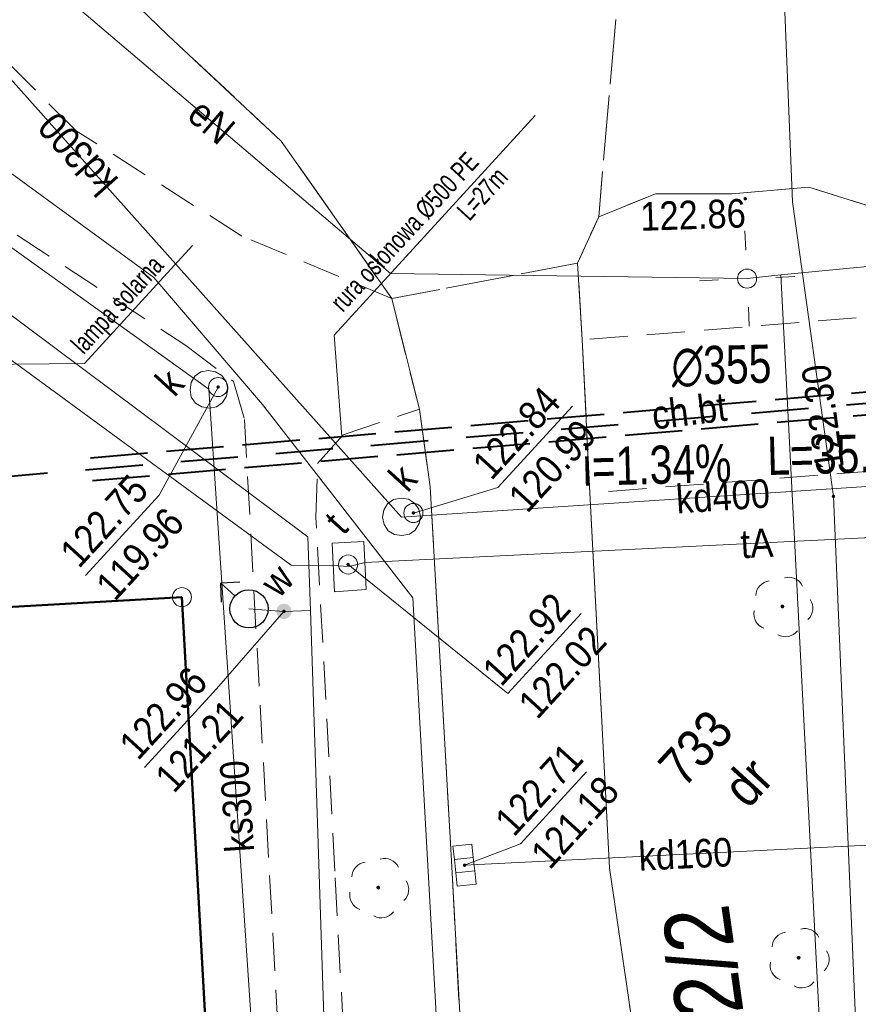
# Model space of a CAD drawing. Header units: metres. Extents: x 0 to 6446955, y 0 to 5658558.
# Tile 17 of 188: x 6441856 to 6441877, y 5653963 to 5653989. Entities that reach past the tile are written whole.
import ezdxf
from ezdxf.enums import TextEntityAlignment as Align

# ---------------------------------------------------------------- set-up
doc = ezdxf.new("R2010")
doc.units = ezdxf.units.M
doc.header["$MEASUREMENT"] = 0
for name, pattern in [('1.0_0.5', [1.5, 1, -0.5]), ('1.5_0.5', [2, 1.5, -0.5]), ('1.5_1.0', [2.5, 1.5, -1]), ('219-500', [0]), ('PRZER3-1', [4, 3, -1])]:
    doc.linetypes.add(name, pattern=pattern)
doc.layers.get('0').update_dxf_attribs({"color": 2, "linetype": 'CONTINUOUS', "lineweight": 5})
for name, color, linetype, lineweight in [('!kanalizacja tłoczna', 240, '1.5_1.0', 40), ('!opisy', 24, 'CONTINUOUS', 18), ('!rura osłonowa', 92, '1.5_0.5', 40), ('z - MPZT', 121, 'PRZER3-1', 18)]:
    doc.layers.add(name, color=color, linetype=linetype, lineweight=lineweight)
for name, color, linetype in [('202-punkt graniczny', 7, 'CONTINUOUS'), ('209-oznaczenie konturu klasyfikacyjnego', 7, 'CONTINUOUS'), ('211-numer działki ewidencyjnej', 7, 'CONTINUOUS'), ('217-kontur klasyfikacyjny', 7, 'CONTINUOUS'), ('218-kontur użytku gruntowego', 7, 'CONTINUOUS'), ('219-działka ewidencyjna', 7, 'CONTINUOUS'), ('chodnik', 7, 'CONTINUOUS'), ('chodnik-Atr17', 7, 'CONTINUOUS'), ('drzewo liściaste', 7, 'CONTINUOUS'), ('hydrant', 7, 'CONTINUOUS'), ('jezdnia', 7, 'CONTINUOUS'), ('komora podziemna', 7, 'CONTINUOUS'), ('kratka ściekowa', 7, 'CONTINUOUS'), ('krawężnik', 7, 'CONTINUOUS'), ('latarnia', 7, 'CONTINUOUS'), ('Liczby', 24, 'CONTINUOUS'), ('pikieta sztuczna', 7, 'CONTINUOUS'), ('pikieta sztuczna-Atr2', 7, 'CONTINUOUS'), ('przewód elektroenergetyczny podziemny', 7, 'CONTINUOUS'), ('przewód elektroenergetyczny podziemny-Atr1', 7, 'CONTINUOUS'), ('przewód gazowy', 7, 'CONTINUOUS'), ('przewód kanalizacyjny', 7, 'CONTINUOUS'), ('przewód kanalizacyjny-Atr1', 7, 'CONTINUOUS'), ('przewód telekomunikacyjny podziemny', 7, 'CONTINUOUS'), ('przewód telekomunikacyjny podziemny-Atr1', 7, 'CONTINUOUS'), ('przewód wodociągowy', 7, 'CONTINUOUS'), ('rzedna', 7, 'CONTINUOUS'), ('rzedna-Atr2', 7, 'CONTINUOUS'), ('rzedna-Atr3', 7, 'CONTINUOUS'), ('Wymiary', 7, 'CONTINUOUS'), ('właz do komory lub kanału - okrągły', 7, 'CONTINUOUS'), ('właz do komory lub kanału - okrągły-Atr17', 7, 'CONTINUOUS'), ('zasuwa lub zawór', 7, 'CONTINUOUS'), ('zasuwa lub zawór-Atr17', 7, 'CONTINUOUS')]:
    doc.layers.add(name, color=color, linetype=linetype)
doc.styles.add('MapaZas', font='geodezja.shx', dxfattribs={"width": 0.9})
doc.styles.get("Standard").update_dxf_attribs({"font": 'Working1250', "width": 0.75})
doc.linetypes.add('OLZ', pattern='A,3,-1,[36,msgB.shx,S=0.008,R=0,X=-0.5,Y=0],3', length=7)

# ---------------------------------------------------------------- blocks, each defined once
blk = doc.blocks.new('202')
at = {"color": 0, "linetype": 'Continuous', "lineweight": 0}
blk.add_circle((0, 0), 0.25, dxfattribs=at)
blk = doc.blocks.new('SM01')
at = {"color": 0, "linetype": 'Continuous', "lineweight": 13}
for p, q in [((-0.53, 0.531), (-0.883, 0.884)), ((0.531, 0.531), (0.884, 0.884)), ((-0.53, -0.53), (-0.883, -0.883)), ((0.531, -0.53), (0.884, -0.883))]:
    blk.add_line(p, q, dxfattribs=at)
blk.add_circle((0, 0), 0.25, dxfattribs=at)
blk = doc.blocks.new('PW01')
at = {"linetype": 'Continuous', "lineweight": 13}
h = blk.add_hatch(color=0, dxfattribs=at)
edge = h.paths.add_edge_path()
edge.add_arc((0, 0), 0.045, 0, 360)
blk = doc.blocks.new('OP021')
at = {"linetype": 'Continuous', "lineweight": 13}
h = blk.add_hatch(color=0, dxfattribs=at)
edge = h.paths.add_edge_path()
edge.add_arc((0, 0), 0.05, 0, 360)
at = {"color": 0, "linetype": 'Continuous', "lineweight": 13}
for centre, start, end in [((0, 0.4), 49.272, 130.728), ((-0.38, 0.124), 121.308, 202.548), ((0.38, 0.124), 337.452, 58.692), ((-0.235, -0.324), 193.221, 274.871), ((0.235, -0.324), 265.129, 346.779)]:
    blk.add_arc(centre, 0.4, start, end, dxfattribs=at)
blk = doc.blocks.new('US05')
at = {"color": 0, "linetype": 'Continuous', "lineweight": 13}
for p, q in [((-0.525, -0.25), (-0.525, 0.25)), ((-0.525, 0.25), (-0.175, 0.25)), ((-0.175, -0.25), (-0.175, 0.25)), ((-0.175, 0.25), (0.175, 0.25)), ((0.175, -0.25), (0.175, 0.25)), ((0.175, 0.25), (0.525, 0.25)), ((0.525, -0.25), (0.525, 0.25)), ((-0.525, -0.25), (-0.175, -0.25)), ((-0.175, -0.25), (0.175, -0.25)), ((0.175, -0.25), (0.525, -0.25))]:
    blk.add_line(p, q, dxfattribs=at)
blk = doc.blocks.new('US22')
at = {"color": 0, "linetype": 'Continuous', "lineweight": 13}
blk.add_circle((0, 0), 0.25, dxfattribs=at)
blk = doc.blocks.new('US25')
at = {"linetype": 'Continuous', "lineweight": 0}
h = blk.add_hatch(color=0, dxfattribs=at)
edge = h.paths.add_edge_path()
edge.add_arc((0, 0), 0.2, 0, 360)
blk = doc.blocks.new('SUWH')
at = {"color": 0, "linetype": 'Continuous'}
for p in [(-0.354, 0.646), (0, 0.5), (0.354, 0.646)]:
    blk.add_line(p, (0, 1), dxfattribs=at)
blk.add_circle((0, 0), 0.5, dxfattribs=at)

msp = doc.modelspace()

# ---------------------------------------------------------------- linework, layer by layer
at = {"layer": '!kanalizacja tłoczna'}
msp.add_lwpolyline([(6441849.755, 5653976.201), (6441885.445, 5653979.24)], dxfattribs=at)
at = {"layer": '!opisy', "color": 24}
msp.add_lwpolyline([(6441860.029, 5653982.71), (6441857.197, 5653979.617), (6441853.477, 5653979.585)], dxfattribs=at)
at = {"layer": '!rura osłonowa', "linetype": 'Continuous', "lineweight": 15}
msp.add_lwpolyline([(6441869.004, 5653986.116), (6441863.736, 5653980.363), (6441863.934, 5653977.71)], dxfattribs=at)
at = {"layer": '!rura osłonowa'}
for points in [[(6441857.355, 5653977.15), (6441884.257, 5653979.44)], [(6441857.405, 5653976.552), (6441884.308, 5653978.842)]]:
    msp.add_lwpolyline(points, dxfattribs=at)
at = {"layer": '217-kontur klasyfikacyjny', "color": 0, "linetype": 'Continuous', "lineweight": 13}
msp.add_line((6441862.065, 5653931.905), (6441859.751, 5653973.497), dxfattribs=at)
at = {"layer": '217-kontur klasyfikacyjny', "color": 0, "linetype": 'Continuous', "lineweight": 13, "flags": 128}
msp.add_lwpolyline([(6441859.751, 5653973.497), (6441839.793, 5653972.342)], dxfattribs=at)
at = {"layer": '218-kontur użytku gruntowego', "color": 0, "linetype": 'Continuous', "lineweight": 13}
for p, q in [((6441862.065, 5653931.905), (6441859.751, 5653973.497)), ((6441859.751, 5653973.497), (6441862.065, 5653931.905))]:
    msp.add_line(p, q, dxfattribs=at)
at = {"layer": '218-kontur użytku gruntowego', "color": 0, "linetype": 'Continuous', "lineweight": 13, "flags": 128}
for points in [[(6441859.751, 5653973.497), (6441839.793, 5653972.342)], [(6441839.793, 5653972.342), (6441859.751, 5653973.497)]]:
    msp.add_lwpolyline(points, dxfattribs=at)
at = {"layer": '219-działka ewidencyjna', "color": 0, "linetype": '219-500', "lineweight": 13}
msp.add_line((6441862.065, 5653931.905), (6441859.751, 5653973.497), dxfattribs=at)
at = {"layer": '219-działka ewidencyjna', "color": 0, "linetype": '219-500', "lineweight": 13, "flags": 128}
msp.add_lwpolyline([(6441859.751, 5653973.497), (6441839.793, 5653972.342)], dxfattribs=at)
at = {"layer": 'chodnik', "color": 0, "linetype": '1.0_0.5', "lineweight": 13}
for p, q in [((6441856.976, 5653985.719), (6441852.964, 5653989.718)), ((6441861.323, 5653982.959), (6441856.976, 5653985.719)), ((6441854.18, 5653983.805), (6441859.85, 5653980.091)), ((6441865.246, 5653981.32), (6441861.323, 5653982.959)), ((6441865.968, 5653978.421), (6441865.246, 5653981.32)), ((6441859.85, 5653980.091), (6441861.102, 5653979.148)), ((6441861.102, 5653979.148), (6441861.386, 5653978.156)), ((6441863.973, 5653977.753), (6441865.968, 5653978.421)), ((6441861.386, 5653978.156), (6441862.047, 5653966.202)), ((6441863.298, 5653977.001), (6441863.973, 5653977.753)), ((6441863.261, 5653975.598), (6441863.298, 5653977.001)), ((6441863.755, 5653966.319), (6441863.261, 5653975.598)), ((6441865.423, 5653935.193), (6441863.755, 5653966.319)), ((6441862.047, 5653966.202), (6441863.751, 5653935.084))]:
    msp.add_line(p, q, dxfattribs=at)
at = {"layer": 'chodnik', "color": 0, "linetype": '1.0_0.5', "lineweight": 13, "flags": 128}
msp.add_lwpolyline([(6441870.234, 5653980.237), (6441870.431, 5653976.232), (6441879.722, 5653976.946), (6441879.53, 5653980.986)], close=True, dxfattribs=at)
at = {"layer": 'jezdnia', "color": 0, "linetype": '1.5_0.5', "lineweight": 13, "flags": 128}
for points in [[(6441880.987, 5654030.497), (6441876.197, 5654030.286), (6441876.202, 5654029.047), (6441875.609, 5654028.221), (6441874.781, 5654028.043), (6441872.054, 5654028.1), (6441870.968, 5654027.847), (6441869.911, 5654027.907), (6441868.152, 5654028.459), (6441867.2, 5654029.507), (6441862.36, 5654029.004), (6441861.481, 5654026.459), (6441860.075, 5654024.302), (6441858.068, 5654021.992), (6441855.261, 5654018.704), (6441852.428, 5654015.536), (6441850.503, 5654013.759), (6441848.327, 5654012.538), (6441845.215, 5654011.538), (6441843.859, 5654006.962), (6441847.794, 5654006.966), (6441849.958, 5654007.004), (6441850.151, 5654006.963), (6441850.345, 5654006.908), (6441850.519, 5654006.803), (6441850.674, 5654006.675), (6441850.815, 5654006.518), (6441850.915, 5654006.346), (6441850.98, 5654006.15), (6441851.024, 5654005.947), (6441851.026, 5654005.742), (6441850.992, 5654005.556), (6441850.916, 5654005.355), (6441850.818, 5654005.174), (6441850.69, 5654005.019), (6441850.54, 5654004.885), (6441850.361, 5654004.778), (6441850.172, 5654004.72), (6441847.59, 5654004.699), (6441843.649, 5654004.66), (6441844.501, 5654000.422), (6441847.714, 5653999.785), (6441851.307, 5653997.756), (6441853.532, 5653994.974), (6441853.797, 5653994.582), (6441855.822, 5653991.67), (6441859.386, 5653988.217), (6441862.353, 5653985.446), (6441865.246, 5653981.32), (6441870.11, 5653982.249), (6441870.665, 5653983.462), (6441871.157, 5653989.167), (6441870.908, 5653989.192), (6441870.651, 5653989.237), (6441870.395, 5653989.268), (6441870.138, 5653989.314), (6441869.896, 5653989.36), (6441869.638, 5653989.419), (6441869.388, 5653989.472), (6441869.145, 5653989.532), (6441868.895, 5653989.584), (6441868.651, 5653989.659), (6441868.4, 5653989.725), (6441868.163, 5653989.807), (6441867.912, 5653989.874), (6441867.675, 5653989.955), (6441867.431, 5653990.044), (6441867.186, 5653990.132), (6441866.956, 5653990.221), (6441866.718, 5653990.317), (6441866.48, 5653990.412), (6441866.249, 5653990.515), (6441866.011, 5653990.625), (6441865.786, 5653990.736), (6441865.548, 5653990.846), (6441865.331, 5653990.963), (6441865.099, 5653991.081), (6441864.881, 5653991.198), (6441864.656, 5653991.323), (6441864.424, 5653991.454), (6441864.213, 5653991.594), (6441863.995, 5653991.726), (6441863.564, 5653992.011), (6441863.36, 5653992.158), (6441863.148, 5653992.297), (6441862.951, 5653992.451), (6441862.745, 5653992.612), (6441862.547, 5653992.766), (6441862.342, 5653992.927), (6441862.151, 5653993.088), (6441861.952, 5653993.256), (6441861.761, 5653993.418), (6441861.576, 5653993.601), (6441861.392, 5653993.77), (6441861.207, 5653993.953), (6441861.029, 5653994.129), (6441860.851, 5653994.319), (6441860.666, 5653994.502), (6441860.629, 5653994.55), (6441860.577, 5653994.597), (6441860.539, 5653994.659), (6441860.487, 5653994.707), (6441860.442, 5653994.761), (6441860.391, 5653994.809), (6441860.301, 5653994.918), (6441860.249, 5653994.965), (6441860.204, 5653995.02), (6441860.166, 5653995.082), (6441860.129, 5653995.13), (6441860.077, 5653995.177), (6441860.032, 5653995.232), (6441859.943, 5653995.341), (6441859.785, 5653995.539), (6441859.628, 5653995.737), (6441859.477, 5653995.943), (6441859.32, 5653996.142), (6441859.169, 5653996.347), (6441859.025, 5653996.56), (6441858.745, 5653996.98), (6441858.608, 5653997.2), (6441858.478, 5653997.414), (6441858.348, 5653997.628), (6441858.225, 5653997.863), (6441858.095, 5653998.076), (6441857.972, 5653998.298), (6441857.87, 5653998.527), (6441857.754, 5653998.755), (6441857.644, 5653998.991), (6441857.535, 5653999.213), (6441857.433, 5653999.456), (6441857.345, 5653999.685), (6441857.243, 5653999.915), (6441857.154, 5654000.158), (6441857.059, 5654000.395), (6441856.984, 5654000.639), (6441856.903, 5654000.876), (6441856.822, 5654001.113), (6441856.754, 5654001.365), (6441856.679, 5654001.61), (6441856.619, 5654001.855), (6441856.559, 5654002.1), (6441856.498, 5654002.345), (6441856.445, 5654002.597), (6441856.391, 5654002.85), (6441856.345, 5654003.095), (6441856.306, 5654003.349), (6441856.259, 5654003.594), (6441856.234, 5654003.848), (6441856.195, 5654004.101), (6441856.169, 5654004.355), (6441856.144, 5654004.608), (6441856.126, 5654004.855), (6441856.107, 5654005.116), (6441856.096, 5654005.371), (6441856.092, 5654005.618), (6441856.081, 5654005.873), (6441856.084, 5654006.128), (6441856.087, 5654006.382), (6441856.09, 5654006.637), (6441856.1, 5654006.886), (6441856.124, 5654007.148), (6441856.134, 5654007.397), (6441856.19, 5654007.902), (6441856.214, 5654008.165), (6441856.253, 5654008.4), (6441856.284, 5654008.656), (6441856.329, 5654008.913), (6441856.375, 5654009.156), (6441856.428, 5654009.406), (6441856.481, 5654009.642), (6441856.541, 5654009.899), (6441856.594, 5654010.149), (6441856.661, 5654010.386), (6441856.728, 5654010.636), (6441856.809, 5654010.873), (6441856.884, 5654011.117), (6441856.958, 5654011.361), (6441857.039, 5654011.598), (6441857.121, 5654011.836), (6441857.21, 5654012.066), (6441857.312, 5654012.311), (6441857.408, 5654012.549), (6441857.504, 5654012.773), (6441857.6, 5654013.01), (6441857.71, 5654013.235), (6441857.821, 5654013.459), (6441857.938, 5654013.691), (6441858.055, 5654013.922), (6441858.173, 5654014.14), (6441858.298, 5654014.365), (6441858.415, 5654014.582), (6441858.555, 5654014.794), (6441858.819, 5654015.23), (6441858.958, 5654015.441), (6441859.098, 5654015.639), (6441859.251, 5654015.865), (6441859.405, 5654016.063), (6441859.552, 5654016.267), (6441859.698, 5654016.472), (6441859.86, 5654016.663), (6441860.014, 5654016.861), (6441860.182, 5654017.059), (6441860.343, 5654017.251), (6441860.512, 5654017.435), (6441860.688, 5654017.627), (6441860.864, 5654017.804), (6441861.033, 5654017.989), (6441861.209, 5654018.166), (6441861.392, 5654018.351), (6441861.576, 5654018.522), (6441861.767, 5654018.686), (6441861.95, 5654018.857), (6441862.148, 5654019.029), (6441862.339, 5654019.193), (6441862.537, 5654019.35), (6441862.729, 5654019.5), (6441862.934, 5654019.651), (6441863.133, 5654019.808), (6441863.346, 5654019.952), (6441863.551, 5654020.103), (6441863.758, 5654020.239), (6441863.971, 5654020.383), (6441864.184, 5654020.527), (6441864.405, 5654020.65), (6441864.619, 5654020.78), (6441864.84, 5654020.903), (6441865.061, 5654021.026), (6441865.289, 5654021.142), (6441865.518, 5654021.258), (6441865.732, 5654021.374), (6441865.975, 5654021.476), (6441866.19, 5654021.578), (6441866.433, 5654021.681), (6441866.663, 5654021.783), (6441866.906, 5654021.871), (6441867.135, 5654021.973), (6441867.373, 5654022.055), (6441867.61, 5654022.136), (6441867.847, 5654022.217), (6441868.098, 5654022.299), (6441868.342, 5654022.373), (6441868.573, 5654022.433), (6441868.825, 5654022.501), (6441869.063, 5654022.568), (6441869.315, 5654022.636), (6441869.56, 5654022.682), (6441869.806, 5654022.728), (6441870.066, 5654022.775), (6441870.311, 5654022.821), (6441870.55, 5654022.86), (6441870.811, 5654022.893), (6441871.064, 5654022.932), (6441871.303, 5654022.957), (6441871.571, 5654022.983), (6441871.811, 5654023.007), (6441872.072, 5654023.026), (6441872.326, 5654023.037), (6441872.581, 5654023.048), (6441872.827, 5654023.066), (6441873.083, 5654023.049), (6441873.337, 5654023.061), (6441873.592, 5654023.058), (6441873.841, 5654023.033), (6441874.096, 5654023.03), (6441874.6, 5654022.989), (6441874.856, 5654022.972), (6441875.098, 5654022.94), (6441875.354, 5654022.909), (6441875.61, 5654022.878), (6441875.853, 5654022.832), (6441876.102, 5654022.793), (6441876.352, 5654022.755), (6441876.609, 5654022.695), (6441876.852, 5654022.649), (6441877.095, 5654022.589), (6441877.339, 5654022.529), (6441877.589, 5654022.462), (6441877.833, 5654022.388), (6441878.076, 5654022.328), (6441878.314, 5654022.246), (6441878.558, 5654022.172), (6441878.802, 5654022.084), (6441879.032, 5654021.995), (6441879.277, 5654021.907)], [(6441906.123, 5654010.83), (6441902.249, 5654011.056), (6441898.951, 5654011.675), (6441896.418, 5654012.951), (6441893.819, 5654015.384), (6441893.001, 5654016.445), (6441891.418, 5654018.952), (6441889.467, 5654021.322), (6441886.142, 5654024.163), (6441884.108, 5654025.998), (6441881.86, 5654028.815), (6441880.987, 5654030.497), (6441879.277, 5654021.907), (6441879.501, 5654021.81), (6441879.738, 5654021.715), (6441879.97, 5654021.612), (6441880.215, 5654021.509), (6441880.446, 5654021.406), (6441880.663, 5654021.288), (6441880.902, 5654021.178), (6441881.119, 5654021.061), (6441881.344, 5654020.936), (6441881.555, 5654020.811), (6441881.78, 5654020.686), (6441882.223, 5654020.416), (6441882.435, 5654020.276), (6441882.646, 5654020.137), (6441882.858, 5654019.998), (6441883.056, 5654019.844), (6441883.274, 5654019.697), (6441883.465, 5654019.536), (6441883.67, 5654019.389), (6441883.861, 5654019.228), (6441884.066, 5654019.067), (6441884.251, 5654018.898), (6441884.449, 5654018.73), (6441884.634, 5654018.561), (6441884.818, 5654018.392), (6441885.003, 5654018.209), (6441885.181, 5654018.033), (6441885.366, 5654017.85), (6441885.537, 5654017.667), (6441885.715, 5654017.476), (6441885.879, 5654017.285), (6441886.043, 5654017.094), (6441886.207, 5654016.903), (6441886.372, 5654016.698), (6441886.536, 5654016.507), (6441886.687, 5654016.302), (6441886.837, 5654016.096), (6441886.988, 5654015.89), (6441887.131, 5654015.691), (6441887.268, 5654015.471), (6441887.412, 5654015.258), (6441887.542, 5654015.044), (6441887.686, 5654014.831), (6441887.816, 5654014.617), (6441887.939, 5654014.382), (6441888.069, 5654014.168), (6441888.178, 5654013.947), (6441888.404, 5654013.482), (6441888.52, 5654013.254), (6441888.622, 5654013.025), (6441888.731, 5654012.789), (6441888.826, 5654012.567), (6441888.915, 5654012.323), (6441889.017, 5654012.094), (6441889.099, 5654011.843), (6441889.275, 5654011.369), (6441889.343, 5654011.117), (6441889.424, 5654010.88), (6441889.492, 5654010.628), (6441889.566, 5654010.384), (6441889.627, 5654010.139), (6441889.68, 5654009.887), (6441889.741, 5654009.641), (6441889.78, 5654009.388), (6441889.834, 5654009.136), (6441889.887, 5654008.884), (6441889.927, 5654008.63), (6441889.959, 5654008.384), (6441889.998, 5654008.131), (6441890.017, 5654007.87), (6441890.049, 5654007.624), (6441890.074, 5654007.37), (6441890.093, 5654007.109), (6441890.104, 5654006.855), (6441890.115, 5654006.6), (6441890.123, 5654006.091), (6441890.121, 5654005.836), (6441890.111, 5654005.574), (6441890.108, 5654005.319), (6441890.098, 5654005.071), (6441890.049, 5654004.559), (6441890.032, 5654004.303), (6441890.008, 5654004.055), (6441889.963, 5654003.798), (6441889.931, 5654003.542), (6441889.9, 5654003.285), (6441889.848, 5654003.035), (6441889.809, 5654002.786), (6441889.749, 5654002.543), (6441889.704, 5654002.286), (6441889.644, 5654002.043), (6441889.577, 5654001.792), (6441889.51, 5654001.541), (6441889.442, 5654001.305), (6441889.376, 5654001.054), (6441889.295, 5654000.803), (6441889.213, 5654000.566), (6441889.132, 5654000.328), (6441889.043, 5654000.084), (6441888.954, 5653999.853), (6441888.859, 5653999.616), (6441888.756, 5653999.37), (6441888.66, 5653999.133), (6441888.55, 5653998.908), (6441888.447, 5653998.677), (6441888.33, 5653998.446), (6441888.219, 5653998.221), (6441888.095, 5653997.997), (6441887.97, 5653997.772), (6441887.853, 5653997.54), (6441887.714, 5653997.329), (6441887.589, 5653997.104), (6441887.45, 5653996.892), (6441887.331, 5653996.703), (6441887.197, 5653996.527), (6441887.085, 5653996.345), (6441886.958, 5653996.163), (6441886.824, 5653995.987), (6441886.691, 5653995.811), (6441886.549, 5653995.642), (6441886.415, 5653995.467), (6441886.282, 5653995.291), (6441886.133, 5653995.129), (6441885.992, 5653994.96), (6441885.843, 5653994.797), (6441885.695, 5653994.621), (6441885.547, 5653994.459), (6441885.391, 5653994.303), (6441885.242, 5653994.155), (6441885.059, 5653993.97), (6441884.883, 5653993.792), (6441884.692, 5653993.628), (6441884.508, 5653993.457), (6441884.318, 5653993.279), (6441884.127, 5653993.115), (6441883.936, 5653992.951), (6441883.73, 5653992.8), (6441883.539, 5653992.636), (6441883.333, 5653992.485), (6441883.128, 5653992.335), (6441882.915, 5653992.191), (6441882.709, 5653992.04), (6441882.503, 5653991.904), (6441882.29, 5653991.76), (6441882.09, 5653991.631), (6441881.862, 5653991.501), (6441881.648, 5653991.371), (6441881.427, 5653991.248), (6441881.2, 5653991.117), (6441880.971, 5653991.001), (6441880.75, 5653990.878), (6441880.528, 5653990.769), (6441880.299, 5653990.667), (6441880.078, 5653990.558), (6441879.834, 5653990.456), (6441879.605, 5653990.354), (6441879.361, 5653990.265), (6441879.139, 5653990.17), (6441878.895, 5653990.082), (6441878.658, 5653990), (6441878.414, 5653989.912), (6441878.17, 5653989.837), (6441877.94, 5653989.763), (6441877.695, 5653989.689), (6441877.443, 5653989.621), (6441877.206, 5653989.554), (6441876.96, 5653989.508), (6441876.715, 5653989.448), (6441876.47, 5653989.387), (6441876.21, 5653989.34), (6441875.971, 5653989.302), (6441875.719, 5653989.248), (6441875.458, 5653989.215), (6441875.219, 5653989.177), (6441874.973, 5653989.144), (6441874.712, 5653989.126), (6441874.466, 5653989.094), (6441874.219, 5653989.076), (6441873.95, 5653989.064), (6441873.703, 5653989.046), (6441873.456, 5653989.042), (6441873.187, 5653989.045), (6441872.939, 5653989.041), (6441872.691, 5653989.051), (6441872.429, 5653989.061), (6441872.166, 5653989.07), (6441871.925, 5653989.088), (6441871.662, 5653989.112), (6441871.406, 5653989.129), (6441871.157, 5653989.167), (6441870.665, 5653983.462), (6441872.153, 5653984.066), (6441874.163, 5653984.069), (6441876.166, 5653984.242), (6441877.809, 5653983.727), (6441885.918, 5653986.987), (6441889.004, 5653990.371), (6441892.126, 5653994.048), (6441894.497, 5653996.948), (6441897.255, 5653999.101), (6441898.726, 5653999.76), (6441902.288, 5654000.512), (6441907.473, 5654000.754), (6441907.391, 5654004.856), (6441902.814, 5654004.803), (6441898.865, 5654004.799), (6441896.36, 5654004.787), (6441895.918, 5654004.867), (6441895.715, 5654004.957), (6441895.377, 5654005.254), (6441895.248, 5654005.439), (6441895.168, 5654005.648), (6441895.116, 5654005.872), (6441895.113, 5654006.091), (6441895.146, 5654006.319), (6441895.214, 5654006.528), (6441895.326, 5654006.724), (6441895.467, 5654006.893), (6441896.054, 5654007.223), (6441898.835, 5654007.253), (6441902.818, 5654007.28), (6441907.355, 5654007.289)]]:
    msp.add_lwpolyline(points, close=True, dxfattribs=at)
at = {"layer": 'jezdnia', "color": 0, "linetype": '1.5_0.5', "lineweight": 13}
msp.add_lwpolyline([(6441875.67, 5653931.905), (6441875.463, 5653935.6), (6441870.949, 5653966.403), (6441870.431, 5653976.232), (6441870.234, 5653980.237), (6441870.11, 5653982.249), (6441865.246, 5653981.32), (6441865.968, 5653978.421), (6441866.249, 5653976.388), (6441866.815, 5653966.433), (6441868.523, 5653935.203), (6441868.705, 5653931.905)], dxfattribs=at)
at = {"layer": 'komora podziemna', "color": 0, "linetype": 'Continuous', "lineweight": 13, "flags": 128}
for points in [[(6441860.798, 5653979.305), (6441860.911, 5653979.147), (6441860.954, 5653978.958), (6441860.913, 5653978.765), (6441860.815, 5653978.597), (6441860.657, 5653978.484), (6441860.474, 5653978.448), (6441860.275, 5653978.482), (6441860.108, 5653978.581), (6441859.994, 5653978.738), (6441859.965, 5653978.928), (6441859.992, 5653979.12), (6441860.091, 5653979.288), (6441860.248, 5653979.401), (6441860.445, 5653979.438), (6441860.63, 5653979.403)], [(6441865.843, 5653975.96), (6441865.956, 5653975.802), (6441866, 5653975.613), (6441865.965, 5653975.427), (6441865.86, 5653975.252), (6441865.709, 5653975.147), (6441865.512, 5653975.11), (6441865.32, 5653975.137), (6441865.153, 5653975.235), (6441865.046, 5653975.401), (6441865.003, 5653975.59), (6441865.037, 5653975.775), (6441865.136, 5653975.943), (6441865.294, 5653976.056), (6441865.49, 5653976.093), (6441865.682, 5653976.066)], [(6441863.688, 5653974.909), (6441864.514, 5653974.953), (6441864.576, 5653973.702), (6441863.744, 5653973.638)]]:
    msp.add_lwpolyline(points, close=True, dxfattribs=at)
at = {"layer": 'krawężnik', "color": 0, "linetype": 'Continuous', "lineweight": 13}
for points in [[(6441853.797, 5653994.582), (6441855.822, 5653991.67), (6441859.386, 5653988.217), (6441862.353, 5653985.446), (6441865.246, 5653981.32), (6441865.968, 5653978.421), (6441866.249, 5653976.388), (6441866.815, 5653966.433), (6441868.523, 5653935.203), (6441868.705, 5653931.905)], [(6441875.67, 5653931.905), (6441875.463, 5653935.6), (6441870.949, 5653966.403), (6441870.431, 5653976.232), (6441870.234, 5653980.237), (6441870.11, 5653982.249), (6441870.665, 5653983.462), (6441872.153, 5653984.066), (6441874.163, 5653984.069), (6441876.166, 5653984.242), (6441877.809, 5653983.727), (6441878.971, 5653982.568), (6441879.53, 5653980.986), (6441879.722, 5653976.946)]]:
    msp.add_lwpolyline(points, dxfattribs=at)
at = {"layer": 'przewód elektroenergetyczny podziemny', "color": 0, "linetype": 'Continuous', "lineweight": 13}
msp.add_lwpolyline([(6441873.049, 5654005.983), (6441874.747, 5654005.838), (6441875.44, 5653991.225), (6441875.744, 5653983.856), (6441876.813, 5653976.138), (6441877.617, 5653957.071), (6441878.105, 5653934.754), (6441878.262, 5653931.905)], dxfattribs=at)
at = {"layer": 'przewód elektroenergetyczny podziemny', "color": 0, "linetype": 'Continuous', "lineweight": 13, "flags": 128}
for points in [[(6441874.551, 5653981.843), (6441865.21, 5653981.976), (6441855.848, 5653989.951), (6441851.687, 5653994.588)], [(6441893.373, 5653994.032), (6441890.619, 5653990.98), (6441883.855, 5653983.045), (6441879.329, 5653982.322), (6441875.432, 5653981.945)], [(6441874.551, 5653981.843), (6441875.432, 5653981.945)], [(6441877.027, 5653951.184), (6441875.432, 5653981.945)]]:
    msp.add_lwpolyline(points, dxfattribs=at)
at = {"layer": 'przewód gazowy', "color": 0, "linetype": 'Continuous', "lineweight": 13}
for p, q in [((6441850.312, 5653988.214), (6441859.014, 5653981.873)), ((6441859.014, 5653981.873), (6441861.864, 5653978.545)), ((6441861.864, 5653978.545), (6441865.796, 5653973.48)), ((6441865.796, 5653973.48), (6441866.702, 5653957.411))]:
    msp.add_line(p, q, dxfattribs=at)
at = {"layer": 'przewód kanalizacyjny', "color": 0, "linetype": 'Continuous', "lineweight": 13, "flags": 128}
for points in [[(6441865.498, 5653975.597), (6441848.544, 5653994.605)], [(6441860.453, 5653978.943), (6441841.164, 5653992.794)], [(6441861.918, 5653957.087), (6441860.453, 5653978.943)], [(6441865.498, 5653975.597), (6441887.08, 5653977.015)], [(6441867.152, 5653966.476), (6441883.53, 5653967.29)]]:
    msp.add_lwpolyline(points, dxfattribs=at)
at = {"layer": 'przewód telekomunikacyjny podziemny', "color": 0, "linetype": 'Continuous', "lineweight": 13, "flags": 128}
for points in [[(6441833.419, 5653996.374), (6441833.566, 5653995.927), (6441833.657, 5653995.138), (6441846.569, 5653986.095), (6441862.609, 5653974.338), (6441863.685, 5653974.329), (6441864.132, 5653974.299)], [(6441864.132, 5653974.299), (6441864.552, 5653974.402), (6441885.062, 5653975.419), (6441885.457, 5653975.139)]]:
    msp.add_lwpolyline(points, dxfattribs=at)
at = {"layer": 'przewód wodociągowy', "color": 0, "linetype": 'Continuous', "lineweight": 13}
for p, q in [((6441863.043, 5653975.079), (6441839.901, 5653992.377)), ((6441863.121, 5653973.15), (6441863.043, 5653975.079)), ((6441863.887, 5653949.508), (6441863.121, 5653973.15))]:
    msp.add_line(p, q, dxfattribs=at)
at = {"layer": 'przewód wodociągowy', "color": 0, "linetype": 'Continuous', "lineweight": 13, "flags": 128}
for points in [[(6441861.506, 5653973.192), (6441862.422, 5653973.126)], [(6441862.422, 5653973.126), (6441863.121, 5653973.15)]]:
    msp.add_lwpolyline(points, dxfattribs=at)
at = {"layer": 'rzedna-Atr2', "color": 0, "lineweight": 13, "flags": 128}
for points in [[(6441860.698, 5653979.003), (6441859.152, 5653976.174), (6441857.224, 5653974.069)], [(6441865.812, 5653975.703), (6441868.026, 5653976.374), (6441869.975, 5653978.503)], [(6441864.102, 5653974.354), (6441868.285, 5653970.971), (6441870.208, 5653973.072)], [(6441862.422, 5653973.126), (6441860.657, 5653971.095), (6441858.773, 5653969.037)], [(6441867.152, 5653966.476), (6441868.614, 5653967.036), (6441870.344, 5653968.925)]]:
    msp.add_lwpolyline(points, dxfattribs=at)
at = {"layer": 'z - MPZT', "color": 0, "linetype": 'Continuous', "lineweight": 50}
msp.add_lwpolyline([(6441860.896, 5653952.911), (6441859.751, 5653973.497), (6441839.793, 5653972.342), (6441838.813, 5653990.553), (6441786.335, 5653990.619), (6441747.632, 5653989.99), (6441727.603, 5653989.794), (6441636.039, 5653988.592), (6441636.01, 5653991.359), (6441621.429, 5653991.204), (6441612.894, 5653991.182), (6441581.833, 5653991.895), (6441564.38, 5653991.862), (6441551.901, 5653992.049), (6441527.109, 5653991.929)], dxfattribs=at)

# ---------------------------------------------------------------- block references
at = {"layer": '202-punkt graniczny', "color": 0, "linetype": 'Continuous', "lineweight": 13, "rotation": 47.52228373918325}
msp.add_blockref('202', (6441859.751, 5653973.497), dxfattribs=at)
at = {"layer": 'drzewo liściaste', "color": 0, "linetype": 'Continuous', "lineweight": 13, "rotation": 47.52228373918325}
for p in [(6441875.475, 5653973.255), (6441864.892, 5653965.888), (6441875.901, 5653964.052)]:
    msp.add_blockref('OP021', p, dxfattribs=at)
at = {"layer": 'hydrant', "color": 0, "linetype": 'Continuous', "lineweight": 13, "rotation": 47.52228373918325}
msp.add_blockref('SUWH', (6441861.506, 5653973.192), dxfattribs=at)
at = {"layer": 'kratka ściekowa', "color": 0, "linetype": 'Continuous', "lineweight": 13, "rotation": 276.3022837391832}
msp.add_blockref('US05', (6441867.152, 5653966.476), dxfattribs=at)
at = {"layer": 'latarnia', "color": 0, "linetype": 'Continuous', "lineweight": 13, "rotation": 47.52228373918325}
msp.add_blockref('SM01', (6441874.551, 5653981.843), dxfattribs=at)
at = {"layer": 'pikieta sztuczna', "color": 0, "linetype": 'Continuous', "lineweight": 13, "rotation": 47.52228373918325}
msp.add_blockref('PW01', (6441874.502, 5653983.936), dxfattribs=at)
at = {"layer": 'rzedna', "color": 0, "linetype": 'Continuous', "lineweight": 13, "rotation": 47.52228373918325}
for p in [(6441860.698, 5653979.003), (6441876.813, 5653976.138), (6441865.812, 5653975.703), (6441864.102, 5653974.354), (6441862.422, 5653973.126), (6441867.152, 5653966.476)]:
    msp.add_blockref('PW01', p, dxfattribs=at)
at = {"layer": 'właz do komory lub kanału - okrągły', "color": 0, "linetype": 'Continuous', "lineweight": 13, "rotation": 47.52228373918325}
for p in [(6441860.698, 5653979.003), (6441865.812, 5653975.703), (6441864.102, 5653974.354)]:
    msp.add_blockref('US22', p, dxfattribs=at)
at = {"layer": 'zasuwa lub zawór', "color": 0, "linetype": 'Continuous', "lineweight": 13, "rotation": 47.52228373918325}
msp.add_blockref('US25', (6441862.422, 5653973.126), dxfattribs=at)

# ---------------------------------------------------------------- texts
at = {"layer": '!opisy', "color": 24, "insert": (6441856.805, 5653980.173), "char_height": 0.5, "width": 7.1, "attachment_point": 1, "rotation": 47.5223}
msp.add_mtext('lampa solarna', dxfattribs=at)
at = {"layer": '!rura osłonowa', "linetype": 'Continuous', "lineweight": 15, "insert": (6441863.594, 5653981.278), "char_height": 0.5, "width": 7.1, "attachment_point": 1, "rotation": 47.5223}
msp.add_mtext('rura osłonowa %%C500 PE\\P^I^IL=27m', dxfattribs=at)
at = {"layer": '209-oznaczenie konturu klasyfikacyjnego', "color": 0, "linetype": 'Continuous', "lineweight": 13, "style": 'MapaZas', "width": 0.9}
msp.add_text('dr', height=1, rotation=47.5223, dxfattribs=at).set_placement((6441873.838, 5653968.6), align=Align.TOP_LEFT)
at = {"layer": '211-numer działki ewidencyjnej', "color": 0, "linetype": 'Continuous', "lineweight": 13, "style": 'MapaZas', "width": 0.9}
msp.add_text('733', height=1, rotation=47.5223, dxfattribs=at).set_placement((6441872.892, 5653968.468))
at = {"layer": 'chodnik-Atr17', "color": 0, "lineweight": 13, "style": 'MapaZas', "width": 0.9}
msp.add_text('ch.bt', height=0.75, rotation=7.0803, dxfattribs=at).set_placement((6441873.034, 5653978.378), align=Align.MIDDLE_CENTER)
at = {"layer": 'Liczby', "color": 240, "width": 0.8}
msp.add_text('L=35.84m', height=1, rotation=1.5223, dxfattribs=at).set_placement((6441875.092, 5653976.697))
msp.add_text('i=1.34%', height=1, rotation=1.5223, dxfattribs=at).set_placement((6441874.152, 5653976.518), align=Align.RIGHT)
at = {"layer": 'pikieta sztuczna-Atr2', "color": 0, "lineweight": 13, "style": 'MapaZas', "width": 0.9}
msp.add_text('122.86', height=0.75, rotation=1.9023, dxfattribs=at).set_placement((6441874.502, 5653983.936), align=Align.TOP_RIGHT)
at = {"layer": 'przewód elektroenergetyczny podziemny-Atr1', "color": 0, "lineweight": 13, "style": 'MapaZas', "width": 0.9}
msp.add_text('eN', height=0.75, rotation=319.5723, dxfattribs=at).set_placement((6441860.525, 5653985.967), align=Align.MIDDLE_CENTER)
at = {"layer": 'przewód kanalizacyjny-Atr1', "color": 0, "lineweight": 13, "style": 'MapaZas', "width": 0.9}
for s, rotation, p in [('kd300', 131.7313, (6441857.024, 5653985.105)), ('kd400', 3.7623, (6441873.918, 5653976.145)), ('ks300', 93.8353, (6441861.189, 5653968.018)), ('kd160', 2.8413, (6441872.936, 5653966.766))]:
    msp.add_text(s, height=0.75, rotation=rotation, dxfattribs=at).set_placement(p, align=Align.MIDDLE_CENTER)
at = {"layer": 'przewód telekomunikacyjny podziemny-Atr1', "color": 0, "lineweight": 13, "style": 'MapaZas', "width": 0.9}
msp.add_text('tA', height=0.75, rotation=2.8383, dxfattribs=at).set_placement((6441874.807, 5653974.911), align=Align.MIDDLE_CENTER)
at = {"layer": 'rzedna-Atr2', "color": 0, "lineweight": 13, "style": 'MapaZas', "width": 0.9}
msp.add_text('122.30', height=0.75, rotation=97.8863, dxfattribs=at).set_placement((6441876.718, 5653976.849), align=Align.MIDDLE_LEFT)
for s, p in [('122.84', (6441868.02, 5653976.38)), ('122.75', (6441857.219, 5653974.075)), ('122.92', (6441868.279, 5653970.976)), ('122.96', (6441858.767, 5653969.043)), ('122.71', (6441868.608, 5653967.041))]:
    msp.add_text(s, height=0.75, rotation=47.5223, dxfattribs=at).set_placement(p, align=Align.BOTTOM_LEFT)
at = {"layer": 'rzedna-Atr3', "color": 0, "lineweight": 13, "style": 'MapaZas', "width": 0.9}
for s, p in [('120.99', (6441868.96, 5653975.519)), ('119.96', (6441858.159, 5653973.214)), ('122.02', (6441869.22, 5653970.115)), ('121.21', (6441859.707, 5653968.182)), ('121.18', (6441869.549, 5653966.18))]:
    msp.add_text(s, height=0.75, rotation=47.5223, dxfattribs=at).set_placement(p, align=Align.BOTTOM_LEFT)
at = {"layer": 'Wymiary', "color": 240, "lineweight": 15, "width": 0.8}
msp.add_text('∅355', height=1, rotation=1.5223, dxfattribs=at).set_placement((6441872.586, 5653979.052))
at = {"layer": 'właz do komory lub kanału - okrągły-Atr17', "color": 0, "lineweight": 13, "style": 'MapaZas', "width": 0.9}
for s, p in [('k', (6441859.55, 5653978.712)), ('k', (6441865.655, 5653976.213)), ('t', (6441863.977, 5653975.092))]:
    msp.add_text(s, height=0.75, rotation=47.5223, dxfattribs=at).set_placement(p)
at = {"layer": 'z - MPZT', "color": 0, "linetype": 'OLZ', "lineweight": 35, "style": 'MapaZas', "width": 0.9}
msp.add_text('02KDZ2/2', height=1.75, rotation=98.0684, dxfattribs=at).set_placement((6441873.819, 5653960.686), align=Align.MIDDLE)
at = {"layer": 'zasuwa lub zawór-Atr17', "color": 0, "lineweight": 13, "style": 'MapaZas', "width": 0.9}
msp.add_text('w', height=0.75, rotation=47.5223, dxfattribs=at).set_placement((6441862.294, 5653973.446))

doc.saveas('drawing.dxf')
